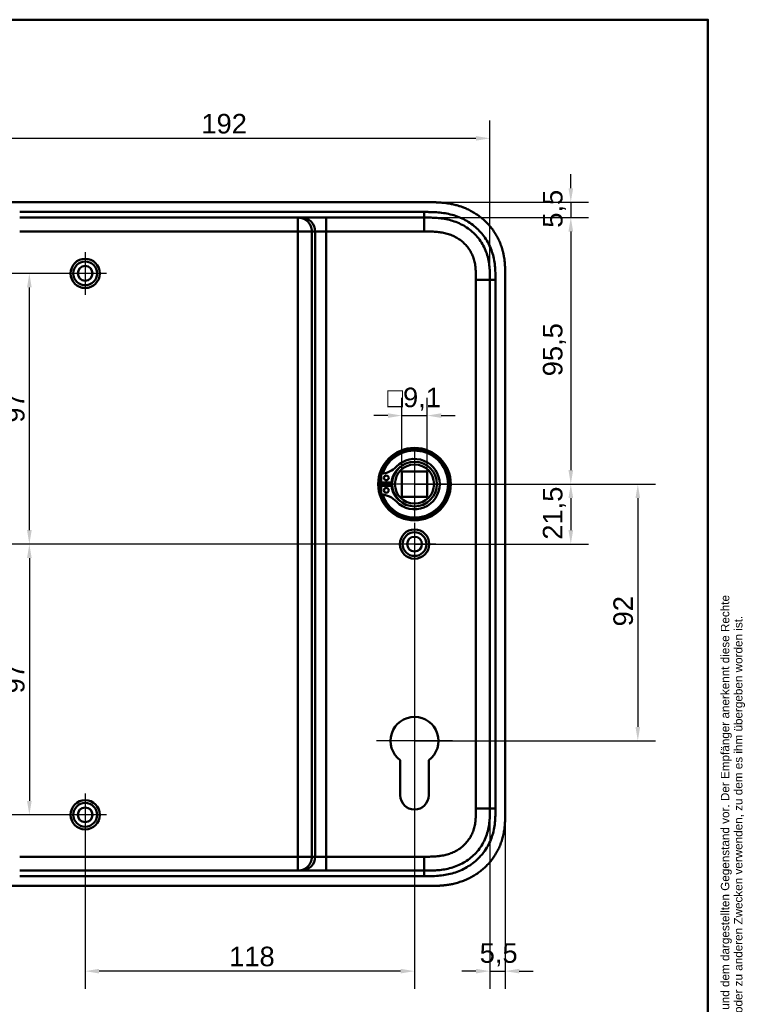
# Model space of a CAD drawing. Header units: millimetres. Extents: x 20 to 833, y 20 to 574.
# Tile 13 of 13: x 573 to 833, y 221 to 574. Entities that reach past the tile are written whole.
import ezdxf
from ezdxf.enums import TextEntityAlignment as Align

# ---------------------------------------------------------------- set-up
doc = ezdxf.new("R2010")
doc.units = ezdxf.units.MM
doc.header["$LTSCALE"] = 2
for name, color, linetype, lineweight in [('Bemaßungen(DIN)', 7, 'Continuous', 25), ('Mittelpunktmarkierung(DIN)', 7, 'Continuous', 25), ('Sichtbare Kanten(DIN)', 7, 'Continuous', 50), ('Sichtbare tangentiale Kanten(DIN)', 7, 'Continuous', 50), ('Skizziergeometrie(DIN)', 7, 'Continuous', 50), ('Skizzierlinie(DIN)', 7, 'Continuous', 25), ('Symbole(DIN)', 7, 'Continuous', 25)]:
    doc.layers.add(name, color=color, linetype=linetype, lineweight=lineweight)
doc.styles.add('Aktuell-DIN', font='arial.ttf')
doc.styles.add('STANDARD-DIN~0', font='arial.ttf')
doc.styles.add('Textstil10', font='arial.ttf')
doc.styles.add('Textstil41', font='arial.ttf', dxfattribs={"width": 0.8})
doc.styles.add('Textstil83', font='arial.ttf', dxfattribs={"width": 0.8})
doc.dimstyles.new('CAD-LAN', dxfattribs={"dimscale": 2, "dimtxt": 3.5, "dimasz": 2.5, "dimexe": 3.175, "dimexo": 0, "dimgap": 0.8, "dimtad": 1, "dimrnd": 1e-08, "dimtxsty": 'STANDARD-DIN~0', "dimcen": 0.09, "dimdle": 10, "dimclrd": 250, "dimclre": 250, "dimclrt": 250, "dimadec": 0, "dimazin": 2, "dimtfac": 1, "dimtmove": 0, "dimatfit": 3, "dimfxl": 1, "dimtolj": 1, "dimtzin": 0, "dimlwd": 25, "dimlwe": 25, "dimarcsym": 0})

# ---------------------------------------------------------------- blocks, each defined once
blk = doc.blocks.new('Ränder Standardrahmen')
at = {"layer": 'Skizziergeometrie(DIN)', "flags": 128}
blk.add_lwpolyline([(10, 10), (10, 287), (410, 287), (410, 10), (10, 10)], dxfattribs=at)
blk = doc.blocks.new('Schriftfelder Heusser')
at = {"layer": 'Skizziergeometrie(DIN)'}
for p, q in [((101, 229.92), (101, 236.92)), ((101, 236.92), (291, 236.92)), ((111, 229.92), (111, 236.92)), ((123, 229.92), (123, 236.92)), ((232, 229.92), (232, 236.92)), ((256, 229.92), (256, 236.92)), ((291, 236.92), (291, 229.92)), ((101, 191.42), (101, 229.92)), ((101, 229.92), (291, 229.92)), ((111, 229.92), (111, 221.42)), ((123, 229.92), (123, 221.42)), ((232, 229.92), (232, 221.42)), ((256, 229.92), (256, 221.42)), ((291, 229.92), (291, 191.42)), ((101, 221.42), (291, 221.42)), ((150, 221.42), (150, 204.42)), ((198.85, 221.42), (198.85, 204.42)), ((216.35, 221.42), (216.35, 204.42)), ((238.35, 221.42), (238.35, 204.42)), ((278, 221.42), (278, 191.42)), ((278, 208.67), (291, 208.67)), ((101, 204.42), (291, 204.42)), ((142, 204.42), (142, 191.42)), ((236, 204.42), (236, 191.42)), ((278, 200.17), (291, 200.17)), ((291, 191.42), (101, 191.42))]:
    blk.add_line(p, q, dxfattribs=at)
at = {"layer": 'Skizzierlinie(DIN)'}
for p, q in [((113.5, 221.42), (113.5, 204.42)), ((118, 221.42), (118, 204.42)), ((162.35, 221.42), (162.35, 204.42)), ((166.85, 221.42), (166.85, 204.42)), ((113.5, 217.17), (150, 217.17)), ((162.35, 217.17), (278, 217.17)), ((113.5, 212.92), (150, 212.92)), ((162.35, 212.92), (278, 212.92)), ((113.5, 208.67), (150, 208.67)), ((162.35, 208.67), (278, 208.67))]:
    blk.add_line(p, q, dxfattribs=at)
for centre in [(115.75, 219.25), (164.6, 219.25), (115.75, 215.04), (164.6, 215.04), (115.75, 210.79), (164.6, 210.79), (115.75, 206.54), (164.6, 206.54)]:
    blk.add_circle(centre, 1.75, dxfattribs=at)
at = {"layer": 'Symbole(DIN)', "color": 7, "insert": (293.33, 191.7), "char_height": 1.5, "width": 182.3003, "attachment_point": 1, "rotation": 90, "line_spacing_factor": 0.944221, "style": 'Aktuell-DIN'}
blk.add_mtext('\\fArial|b0|i0;\\H1.5000;Die Schlossfabrik Heusser AG ist Eigentümerin dieses Dokumentes und behält sich alle Rechte an diesem und dem dargestellten Gegenstand vor. Der Empfänger anerkennt diese Rechte\\Pund wird das Dokument nicht ohne schriftliche Ermächtigung der Eigentümerin Dritten zugänglich machen oder zu anderen Zwecken verwenden, zu dem es ihm übergeben worden ist.\\P ', dxfattribs=at)
at = {"layer": 'Symbole(DIN)', "color": 179, "true_color": 0x262659, "style": 'Aktuell-DIN'}
for s, insert, char_height, attachment_point in [('Pos.', (106, 227), 2.489, 2), ('Menge', (117, 227), 2.489, 2), ('Benennung', (125.81, 225.38), 2.489, 4), ('B-Nummer', (234.74, 225.62), 2.489, 4), ('Material', (265.02, 225.62), 2.489, 5), ('\\fArial|b0|i0;a', (115.81, 219.53), 2, 5), ('\\fArial|b0|i0;e', (164.54, 219.53), 2, 5), ('\\fArial|b0|i0;Gezeichnet', (200.05, 219.23), 2, 4), ('\\fArial|b0|i0;b', (115.75, 215), 2, 5), ('\\fArial|b0|i0;f', (164.55, 215.06), 2, 5), ('\\fArial|b0|i0;Freigegeben', (199.92, 216), 2, 1), ('\\fArial|b0|i0;Projekt', (200, 211.98), 2, 1), ('\\fArial|b0|i0;c', (115.75, 211.01), 2, 5), ('\\fArial|b0|i0;g', (164.63, 211.05), 2, 5), ('\\fArial|b0|i0;d', (115.76, 206.55), 2, 5), ('\\fArial|b0|i0;h', (164.55, 206.57), 2, 5), ('\\fArial|b0|i0;CAD-Nr.', (200, 207.5), 2, 1), ('\\fArial|b0|i0;\\H2.0000;Massstab', (284.39, 206.37), 2, 5), ('\\fArial|b0|i0;\\H2.0000;Baugruppe', (143.1, 203.73), 2, 1), ('\\fArial|b0|i0;Zeichnungs-Nr.', (237, 203.5), 2, 1), ('\\fArial|b0|i0;\\H2.5000;4853 Murgenthal', (113.33, 192.46), 2.5, 7)]:
    blk.add_mtext(s, dxfattribs=dict(at, insert=insert, char_height=char_height, attachment_point=attachment_point))
at = {"layer": 'Symbole(DIN)', "color": 179, "true_color": 0x262659, "attachment_point": 5, "style": 'Aktuell-DIN'}
for s, insert, char_height, width in [('Änd.', (107.21, 213), 2.489, 12.3494), ('Änd.', (156.12, 212.76), 2.489, 12.3494), ('\\fArial|b0|i0;Änderung', (284.51, 202.33), 2, 12.1143)]:
    blk.add_mtext(s, dxfattribs=dict(at, insert=insert, char_height=char_height, width=width))
at = {"layer": 'Symbole(DIN)', "color": 7, "insert": (143.1, 196.62), "char_height": 4.5, "width": 90.18, "attachment_point": 4, "style": 'Aktuell-DIN'}
blk.add_mtext('\\fArial|b0|i0;\\W0.90;\\H4.5000;Heusser-Muschel Serie 9  EN179', dxfattribs=at)
at = {"layer": 'Symbole(DIN)', "color": 179, "true_color": 0x262659}
for tag, height, style, p in [('AUTOR', 2.49, 'Aktuell-DIN', (240.03, 219.26)), ('KONTROLLDATUM', 2, 'Textstil10', (217.42, 215.04)), ('KONTROLLIERT_VON', 2, 'Textstil10', (239.98, 215.05))]:
    blk.add_attdef(tag, text='', height=height, dxfattribs=dict(at, style=style)).set_placement(p, align=Align.MIDDLE_LEFT)
at = {"layer": 'Symbole(DIN)', "color": 179, "true_color": 0x262659, "style": 'Textstil10'}
blk.add_attdef('ERSTELLUNGSDATUM_001', (217.23, 218.29), '', height=2, dxfattribs=at)
at = {"layer": 'Symbole(DIN)', "color": 7, "style": 'Textstil83', "width": 0.8}
blk.add_attdef('Anfänglicher_Ansichtsmaßstab_001', (281.57, 213.34), '', height=2.3, dxfattribs=at)
at = {"layer": 'Symbole(DIN)', "color": 179, "true_color": 0x262659, "style": 'Textstil10'}
blk.add_attdef('PROJEKT', text='', height=2, dxfattribs=at).set_placement((217.77, 209.72), align=Align.BOTTOM_LEFT)
at = {"layer": 'Symbole(DIN)', "color": 7, "style": 'Textstil41', "width": 0.8}
blk.add_attdef('STATUS', text='', height=5, dxfattribs=at).set_placement((284.53, 195.86), align=Align.MIDDLE_CENTER)
blk = doc.blocks.new('*D8')
at = {"layer": 'Bemaßungen(DIN)', "color": 250, "linetype": 'Continuous', "lineweight": 25, "true_color": 0x3f3f3f, "transparency": 16777216}
for p, q in [((718.35, 503.1), (777.24, 503.1)), ((770.89, 498.1), (770.89, 412.6)), ((714.89, 407.6), (777.24, 407.6))]:
    blk.add_line(p, q, dxfattribs=at)
at = {"layer": 'Bemaßungen(DIN)', "color": 250, "linetype": 'Continuous', "true_color": 0x3f3f3f, "transparency": 16777216}
for points in [[(770.06, 498.1), (771.73, 498.1), (770.89, 503.1)], [(770.06, 412.6), (771.73, 412.6), (770.89, 407.6)]]:
    blk.add_solid(points, dxfattribs=at)
at = {"layer": 'Defpoints', "color": 0, "linetype": 'Continuous', "transparency": 16777216}
for p in [(718.35, 503.1), (714.89, 407.6), (770.89, 407.6)]:
    blk.add_point(p, dxfattribs=at)
at = {"layer": 'Bemaßungen(DIN)', "color": 250, "linetype": 'Continuous', "lineweight": 25, "true_color": 0x3f3f3f, "transparency": 16777216, "insert": (760.88, 446.23), "char_height": 7, "attachment_point": 1, "rotation": 90, "style": 'STANDARD-DIN~0'}
blk.add_mtext('\\A1;95,5', dxfattribs=at)
blk = doc.blocks.new('*D9')
at = {"layer": 'Bemaßungen(DIN)', "color": 250, "linetype": 'Continuous', "lineweight": 25, "true_color": 0x3f3f3f, "transparency": 16777216}
for p, q in [((770.89, 513.6), (770.89, 518.6)), ((719.35, 508.6), (777.24, 508.6)), ((770.89, 508.6), (770.89, 503.1)), ((718.36, 503.1), (777.24, 503.1)), ((770.89, 498.1), (770.89, 493.1))]:
    blk.add_line(p, q, dxfattribs=at)
at = {"layer": 'Bemaßungen(DIN)', "color": 250, "linetype": 'Continuous', "true_color": 0x3f3f3f, "transparency": 16777216}
for points in [[(770.06, 513.6), (771.73, 513.6), (770.89, 508.6)], [(770.06, 498.1), (771.73, 498.1), (770.89, 503.1)]]:
    blk.add_solid(points, dxfattribs=at)
at = {"layer": 'Defpoints', "color": 0, "linetype": 'Continuous', "transparency": 16777216}
for p in [(719.35, 508.6), (718.36, 503.1), (770.89, 503.1)]:
    blk.add_point(p, dxfattribs=at)
at = {"layer": 'Bemaßungen(DIN)', "color": 250, "linetype": 'Continuous', "lineweight": 25, "true_color": 0x3f3f3f, "transparency": 16777216, "insert": (760.91, 499.45), "char_height": 7, "attachment_point": 1, "rotation": 90, "style": 'STANDARD-DIN~0'}
blk.add_mtext('\\A1;5,5', dxfattribs=at)
blk = doc.blocks.new('*D10')
at = {"layer": 'Bemaßungen(DIN)', "color": 250, "linetype": 'Continuous', "lineweight": 25, "true_color": 0x3f3f3f, "transparency": 16777216}
for p, q in [((714.89, 407.6), (777.24, 407.6)), ((770.89, 402.6), (770.89, 391.1)), ((714.89, 386.1), (777.24, 386.1))]:
    blk.add_line(p, q, dxfattribs=at)
at = {"layer": 'Bemaßungen(DIN)', "color": 250, "linetype": 'Continuous', "true_color": 0x3f3f3f, "transparency": 16777216}
for points in [[(770.06, 402.6), (771.73, 402.6), (770.89, 407.6)], [(770.06, 391.1), (771.73, 391.1), (770.89, 386.1)]]:
    blk.add_solid(points, dxfattribs=at)
at = {"layer": 'Defpoints', "color": 0, "linetype": 'Continuous', "transparency": 16777216}
for p in [(714.89, 407.6), (714.89, 386.1), (770.89, 386.1)]:
    blk.add_point(p, dxfattribs=at)
at = {"layer": 'Bemaßungen(DIN)', "color": 250, "linetype": 'Continuous', "lineweight": 25, "true_color": 0x3f3f3f, "transparency": 16777216, "insert": (760.88, 387.67), "char_height": 7, "attachment_point": 1, "rotation": 90, "style": 'STANDARD-DIN~0'}
blk.add_mtext('\\A1;21,5', dxfattribs=at)
blk = doc.blocks.new('*D11')
at = {"layer": 'Bemaßungen(DIN)', "color": 250, "linetype": 'Continuous', "lineweight": 25, "true_color": 0x3f3f3f, "transparency": 16777216}
for p, q in [((714.89, 407.6), (801.24, 407.6)), ((794.89, 402.6), (794.89, 320.6)), ((714.89, 315.6), (801.24, 315.6))]:
    blk.add_line(p, q, dxfattribs=at)
at = {"layer": 'Bemaßungen(DIN)', "color": 250, "linetype": 'Continuous', "true_color": 0x3f3f3f, "transparency": 16777216}
for points in [[(794.06, 402.6), (795.72, 402.6), (794.89, 407.6)], [(794.06, 320.6), (795.72, 320.6), (794.89, 315.6)]]:
    blk.add_solid(points, dxfattribs=at)
at = {"layer": 'Defpoints', "color": 0, "linetype": 'Continuous', "transparency": 16777216}
for p in [(714.89, 407.6), (714.89, 315.6), (794.89, 315.6)]:
    blk.add_point(p, dxfattribs=at)
at = {"layer": 'Bemaßungen(DIN)', "color": 250, "linetype": 'Continuous', "lineweight": 25, "true_color": 0x3f3f3f, "transparency": 16777216, "insert": (786.14, 356.62), "char_height": 7, "attachment_point": 1, "rotation": 90, "style": 'STANDARD-DIN~0'}
blk.add_mtext('\\A1;92', dxfattribs=at)
blk = doc.blocks.new('*D12')
at = {"layer": 'Bemaßungen(DIN)', "color": 250, "linetype": 'Continuous', "lineweight": 25, "true_color": 0x3f3f3f, "transparency": 16777216}
for p, q in [((596.89, 483.1), (570.54, 483.1)), ((576.89, 391.1), (576.89, 478.1)), ((714.89, 386.1), (570.54, 386.1))]:
    blk.add_line(p, q, dxfattribs=at)
at = {"layer": 'Bemaßungen(DIN)', "color": 250, "linetype": 'Continuous', "true_color": 0x3f3f3f, "transparency": 16777216}
for points in [[(576.06, 478.1), (577.73, 478.1), (576.89, 483.1)], [(576.06, 391.1), (577.73, 391.1), (576.89, 386.1)]]:
    blk.add_solid(points, dxfattribs=at)
at = {"layer": 'Defpoints', "color": 0, "linetype": 'Continuous', "transparency": 16777216}
for p in [(576.89, 483.1), (596.89, 483.1), (714.89, 386.1)]:
    blk.add_point(p, dxfattribs=at)
at = {"layer": 'Bemaßungen(DIN)', "color": 250, "linetype": 'Continuous', "lineweight": 25, "true_color": 0x3f3f3f, "transparency": 16777216, "insert": (568.14, 429.59), "char_height": 7, "attachment_point": 1, "rotation": 90, "style": 'STANDARD-DIN~0'}
blk.add_mtext('\\A1;97', dxfattribs=at)
blk = doc.blocks.new('*D13')
at = {"layer": 'Bemaßungen(DIN)', "color": 250, "linetype": 'Continuous', "lineweight": 25, "true_color": 0x3f3f3f, "transparency": 16777216}
for p, q in [((714.89, 386.1), (570.54, 386.1)), ((576.89, 381.1), (576.89, 294.1)), ((596.89, 289.1), (570.54, 289.1))]:
    blk.add_line(p, q, dxfattribs=at)
at = {"layer": 'Bemaßungen(DIN)', "color": 250, "linetype": 'Continuous', "true_color": 0x3f3f3f, "transparency": 16777216}
for points in [[(576.06, 381.1), (577.73, 381.1), (576.89, 386.1)], [(576.06, 294.1), (577.73, 294.1), (576.89, 289.1)]]:
    blk.add_solid(points, dxfattribs=at)
at = {"layer": 'Defpoints', "color": 0, "linetype": 'Continuous', "transparency": 16777216}
for p in [(714.89, 386.1), (576.89, 289.1), (596.89, 289.1)]:
    blk.add_point(p, dxfattribs=at)
at = {"layer": 'Bemaßungen(DIN)', "color": 250, "linetype": 'Continuous', "lineweight": 25, "true_color": 0x3f3f3f, "transparency": 16777216, "insert": (568.14, 332.59), "char_height": 7, "attachment_point": 1, "rotation": 90, "style": 'STANDARD-DIN~0'}
blk.add_mtext('\\A1;97', dxfattribs=at)
blk = doc.blocks.new('*D14')
at = {"layer": 'Bemaßungen(DIN)', "color": 250, "linetype": 'Continuous', "lineweight": 25, "true_color": 0x3f3f3f, "transparency": 16777216}
for p, q in [((714.89, 378.45), (714.89, 226.75)), ((596.89, 281.45), (596.89, 226.75)), ((709.89, 233.1), (601.89, 233.1))]:
    blk.add_line(p, q, dxfattribs=at)
at = {"layer": 'Bemaßungen(DIN)', "color": 250, "linetype": 'Continuous', "true_color": 0x3f3f3f, "transparency": 16777216}
for points in [[(601.89, 233.93), (601.89, 232.27), (596.89, 233.1)], [(709.89, 233.93), (709.89, 232.27), (714.89, 233.1)]]:
    blk.add_solid(points, dxfattribs=at)
at = {"layer": 'Defpoints', "color": 0, "linetype": 'Continuous', "transparency": 16777216}
for p in [(714.89, 378.45), (596.89, 281.45), (596.89, 233.1)]:
    blk.add_point(p, dxfattribs=at)
at = {"layer": 'Bemaßungen(DIN)', "color": 250, "linetype": 'Continuous', "lineweight": 25, "true_color": 0x3f3f3f, "transparency": 16777216, "insert": (648.48, 241.85), "char_height": 7, "attachment_point": 1, "style": 'STANDARD-DIN~0'}
blk.add_mtext('\\A1;118', dxfattribs=at)
blk = doc.blocks.new('*D15')
at = {"layer": 'Bemaßungen(DIN)', "color": 250, "linetype": 'Continuous', "lineweight": 25, "true_color": 0x3f3f3f, "transparency": 16777216}
for p, q in [((741.89, 291.38), (741.89, 226.75)), ((747.39, 290.38), (747.39, 226.75)), ((736.89, 233.1), (731.89, 233.1)), ((741.89, 233.1), (747.39, 233.1)), ((752.39, 233.1), (757.39, 233.1))]:
    blk.add_line(p, q, dxfattribs=at)
at = {"layer": 'Bemaßungen(DIN)', "color": 250, "linetype": 'Continuous', "true_color": 0x3f3f3f, "transparency": 16777216}
for points in [[(736.89, 233.93), (736.89, 232.27), (741.89, 233.1)], [(752.39, 233.93), (752.39, 232.27), (747.39, 233.1)]]:
    blk.add_solid(points, dxfattribs=at)
at = {"layer": 'Defpoints', "color": 0, "linetype": 'Continuous', "transparency": 16777216}
for p in [(741.89, 291.38), (747.39, 290.38), (747.39, 233.1)]:
    blk.add_point(p, dxfattribs=at)
at = {"layer": 'Bemaßungen(DIN)', "color": 250, "linetype": 'Continuous', "lineweight": 25, "true_color": 0x3f3f3f, "transparency": 16777216, "insert": (738.24, 243.09), "char_height": 7, "attachment_point": 1, "style": 'STANDARD-DIN~0'}
blk.add_mtext('\\A1;5,5', dxfattribs=at)
blk = doc.blocks.new('*D16')
at = {"layer": 'Bemaßungen(DIN)', "color": 250, "linetype": 'Continuous', "lineweight": 25, "true_color": 0x3f3f3f, "transparency": 16777216}
for p, q in [((549.89, 479.76), (549.89, 537.84)), ((741.89, 480.82), (741.89, 537.84)), ((736.89, 531.49), (554.89, 531.49))]:
    blk.add_line(p, q, dxfattribs=at)
at = {"layer": 'Bemaßungen(DIN)', "color": 250, "linetype": 'Continuous', "true_color": 0x3f3f3f, "transparency": 16777216}
for points in [[(554.89, 532.32), (554.89, 530.66), (549.89, 531.49)], [(736.89, 532.32), (736.89, 530.66), (741.89, 531.49)]]:
    blk.add_solid(points, dxfattribs=at)
at = {"layer": 'Defpoints', "color": 0, "linetype": 'Continuous', "transparency": 16777216}
for p in [(549.89, 531.49), (741.89, 480.82), (549.89, 479.76)]:
    blk.add_point(p, dxfattribs=at)
at = {"layer": 'Bemaßungen(DIN)', "color": 250, "linetype": 'Continuous', "lineweight": 25, "true_color": 0x3f3f3f, "transparency": 16777216, "insert": (638.52, 540.24), "char_height": 7, "attachment_point": 1, "style": 'STANDARD-DIN~0'}
blk.add_mtext('\\A1;192', dxfattribs=at)
blk = doc.blocks.new('*D18')
at = {"layer": 'Bemaßungen(DIN)', "color": 250, "linetype": 'Continuous', "lineweight": 25, "true_color": 0x3f3f3f, "transparency": 16777216}
for p, q in [((710.34, 412.15), (710.34, 438.5)), ((719.44, 412.15), (719.44, 438.5)), ((705.34, 432.15), (700.34, 432.15)), ((710.34, 432.15), (719.44, 432.15)), ((724.44, 432.15), (729.44, 432.15))]:
    blk.add_line(p, q, dxfattribs=at)
at = {"layer": 'Bemaßungen(DIN)', "color": 250, "linetype": 'Continuous', "true_color": 0x3f3f3f, "transparency": 16777216}
for points in [[(705.34, 432.98), (705.34, 431.32), (710.34, 432.15)], [(724.44, 432.98), (724.44, 431.32), (719.44, 432.15)]]:
    blk.add_solid(points, dxfattribs=at)
at = {"layer": 'Defpoints', "color": 0, "linetype": 'Continuous', "transparency": 16777216}
for p in [(719.44, 432.15), (710.34, 412.15), (719.44, 412.15)]:
    blk.add_point(p, dxfattribs=at)
at = {"layer": 'Bemaßungen(DIN)', "color": 250, "linetype": 'Continuous', "lineweight": 25, "true_color": 0x3f3f3f, "transparency": 16777216, "insert": (705.12, 442.16), "char_height": 7, "attachment_point": 1, "style": 'STANDARD-DIN~0'}
blk.add_mtext('\\A1;\\fAIGDT|b0|i0;\\H7.0000;o\\fArial|b0|i0;\\H7.0000;9,1', dxfattribs=at)

msp = doc.modelspace()

# ---------------------------------------------------------------- linework, layer by layer
at = {"layer": 'Mittelpunktmarkierung(DIN)', "linetype": 'Continuous'}
for p, q in [((596.892, 490.751), (596.892, 475.451)), ((604.542, 483.101), (589.242, 483.101)), ((714.892, 419.601), (714.892, 395.601)), ((726.892, 407.601), (702.892, 407.601)), ((714.892, 393.751), (714.892, 378.451)), ((722.542, 386.101), (707.242, 386.101)), ((714.892, 329.201), (714.892, 305.601)), ((728.492, 315.601), (701.292, 315.601)), ((596.892, 296.751), (596.892, 281.451)), ((604.542, 289.101), (589.242, 289.101))]:
    msp.add_line(p, q, dxfattribs=at)
at = {"layer": 'Sichtbare Kanten(DIN)'}
for p, q in [((719.353, 508.601), (561.431, 508.601)), ((673.119, 503.101), (573.43, 503.101)), ((674.295, 503.101), (673.119, 503.101)), ((683.262, 503.101), (674.295, 503.101)), ((718.354, 503.101), (683.262, 503.101)), ((718.354, 503.101), (718.365, 503.101)), ((747.392, 290.385), (747.392, 481.816)), ((702.934, 408.217), (702.934, 411.241)), ((710.342, 403.051), (710.342, 412.151)), ((710.342, 412.151), (719.442, 412.151)), ((719.442, 412.151), (719.442, 403.051)), ((706.634, 408.217), (702.934, 408.217)), ((702.934, 406.984), (706.634, 406.984)), ((702.934, 403.96), (702.934, 406.984)), ((719.442, 403.051), (710.342, 403.051)), ((709.792, 296.101), (709.792, 308.676)), ((719.992, 308.676), (719.992, 296.101)), ((673.119, 269.101), (573.43, 269.101)), ((674.295, 269.101), (673.119, 269.101)), ((683.262, 269.101), (674.295, 269.101)), ((718.354, 269.101), (683.262, 269.101)), ((718.365, 269.101), (718.354, 269.101)), ((560.871, 263.601), (719.353, 263.601))]:
    msp.add_line(p, q, dxfattribs=at)
for centre, radius in [((596.892, 483.101), 5.25), ((596.892, 483.101), 4.25), ((596.892, 483.101), 2.65), ((714.892, 407.601), 13), ((714.892, 407.601), 12.5), ((714.892, 407.601), 8), ((714.892, 407.601), 7), ((704.784, 409.832), 0.85), ((704.784, 405.369), 0.85), ((714.892, 386.101), 5.25), ((714.892, 386.101), 4.25), ((714.892, 386.101), 2.65), ((596.892, 289.101), 5.25), ((596.892, 289.101), 4.25), ((596.892, 289.101), 2.65)]:
    msp.add_circle(centre, radius, dxfattribs=at)
for centre, radius, start, end in [((714.892, 407.601), 12, 198.17213, 161.82787), ((714.892, 407.601), 9.017, 224.1409, 135.8591), ((702.194, 419.923), 8.678, 274.96705, 315.8591), ((714.158, 407.601), 7.55, 125.6871, 175.31499), ((714.892, 407.601), 8.2, 153.63056, 206.36944), ((714.892, 407.601), 12, 175.21102, 184.78898), ((714.892, 407.601), 9, 176.0711, 183.9289), ((714.158, 407.601), 7.55, 184.68501, 234.3129), ((702.194, 395.278), 8.678, 44.1409, 85.03295), ((714.892, 315.601), 8.6, 306.37412, 233.63044), ((714.892, 296.101), 5.1, 180, 0)]:
    msp.add_arc(centre, radius, start, end, dxfattribs=at)
for points, knots in [([(747.392, 481.816), (747.392, 482.115), (747.392, 482.714), (747.386, 483.467), (747.373, 484.224), (747.356, 484.832), (747.322, 485.595), (747.284, 486.206), (747.209, 487.125), (747.107, 488.045), (746.919, 489.27), (746.736, 490.184), (746.519, 491.091), (746.356, 491.692), (746.129, 492.437), (745.929, 493.029), (745.656, 493.759), (745.419, 494.337), (745.037, 495.192), (744.619, 496.03), (743.926, 497.253), (743.241, 498.298), (742.307, 499.547), (741.499, 500.498), (740.418, 501.622), (739.5, 502.467), (738.293, 503.45), (737.282, 504.178), (735.967, 505.011), (734.877, 505.615), (733.616, 506.22), (732.757, 506.583), (731.886, 506.913), (731.299, 507.117), (730.412, 507.398), (729.515, 507.646), (728.309, 507.924), (727.397, 508.094), (726.483, 508.235), (725.872, 508.315), (725.109, 508.398), (724.498, 508.453), (723.735, 508.507), (723.126, 508.54), (722.213, 508.575), (721.002, 508.6), (719.951, 508.601), (719.353, 508.601)], [-0.99999789, -0.99999789, -0.99999789, -0.99999789, -0.9791648, -0.9583317, -0.94791516, -0.92708206, -0.91666552, -0.89583243, -0.88541588, -0.85416624, -0.83333315, -0.80208351, -0.79166696, -0.77083387, -0.76041733, -0.73958423, -0.72916769, -0.70833459, -0.69791805, -0.66666841, -0.64583532, -0.60416913, -0.58333604, -0.54166985, -0.52083676, -0.47917058, -0.45833749, -0.4166713, -0.39583821, -0.35417202, -0.33333893, -0.30208929, -0.29167275, -0.27083965, -0.26042311, -0.22917347, -0.20834038, -0.17709074, -0.16667419, -0.1458411, -0.13542455, -0.11459146, -0.10417491, -0.08334182, -0.07292528, -0.04167564, -0.00000945, -0.00000945, -0.00000945, -0.00000945]), ([(718.365, 503.101), (718.995, 503.101), (719.64, 503.1), (720.289, 503.09), (720.976, 503.08), (721.668, 503.058), (722.358, 503.016), (723.089, 502.972), (723.819, 502.905), (724.542, 502.809), (725.306, 502.709), (726.062, 502.576), (726.81, 502.405), (727.593, 502.227), (728.367, 502.007), (729.122, 501.745), (729.904, 501.474), (730.666, 501.157), (731.402, 500.796), (732.154, 500.426), (732.879, 500.011), (733.573, 499.549), (734.273, 499.084), (734.942, 498.572), (735.578, 498.012), (736.214, 497.451), (736.814, 496.843), (737.364, 496.201), (737.919, 495.553), (738.426, 494.868), (738.879, 494.153), (739.334, 493.435), (739.736, 492.688), (740.083, 491.919), (740.427, 491.154), (740.717, 490.367), (740.952, 489.574), (741.186, 488.784), (741.365, 487.999), (741.5, 487.206), (741.631, 486.445), (741.721, 485.677), (741.781, 484.9), (741.837, 484.185), (741.866, 483.462), (741.879, 482.74), (741.892, 482.091), (741.892, 481.444), (741.892, 480.816)], [0, 0, 0, 0, 0.1902217, 0.1902217, 0.1902217, 0.3910459, 0.3910459, 0.3910459, 0.6037782, 0.6037782, 0.6037782, 0.8282217, 0.8282217, 0.8282217, 1.0633883, 1.0633883, 1.0633883, 1.3072782, 1.3072782, 1.3072782, 1.5568293, 1.5568293, 1.5568293, 1.8081601, 1.8081601, 1.8081601, 2.0594434, 2.0594434, 2.0594434, 2.3133314, 2.3133314, 2.3133314, 2.5680226, 2.5680226, 2.5680226, 2.8214462, 2.8214462, 2.8214462, 3.0739819, 3.0739819, 3.0739819, 3.3167289, 3.3167289, 3.3167289, 3.5398143, 3.5398143, 3.5398143, 3.7401487, 3.7401487, 3.7401487, 3.7401487]), ([(741.892, 291.385), (741.892, 290.757), (741.892, 290.11), (741.879, 289.461), (741.866, 288.739), (741.837, 288.016), (741.781, 287.301), (741.721, 286.524), (741.631, 285.756), (741.5, 284.995), (741.365, 284.203), (741.186, 283.417), (740.952, 282.627), (740.717, 281.834), (740.427, 281.047), (740.083, 280.282), (739.736, 279.513), (739.334, 278.766), (738.879, 278.048), (738.426, 277.333), (737.919, 276.648), (737.364, 276), (736.814, 275.358), (736.214, 274.75), (735.578, 274.189), (734.942, 273.629), (734.273, 273.117), (733.573, 272.652), (732.879, 272.19), (732.154, 271.775), (731.402, 271.405), (730.666, 271.044), (729.904, 270.727), (729.122, 270.456), (728.367, 270.194), (727.593, 269.974), (726.81, 269.796), (726.062, 269.625), (725.306, 269.492), (724.542, 269.392), (723.819, 269.296), (723.089, 269.229), (722.358, 269.185), (721.668, 269.143), (720.976, 269.122), (720.289, 269.111), (719.64, 269.101), (718.995, 269.101), (718.365, 269.101)], [0, 0, 0, 0, 0.2003325, 0.2003325, 0.2003325, 0.4234176, 0.4234176, 0.4234176, 0.6661657, 0.6661657, 0.6661657, 0.9187023, 0.9187023, 0.9187023, 1.172126, 1.172126, 1.172126, 1.4268172, 1.4268172, 1.4268172, 1.6807052, 1.6807052, 1.6807052, 1.9319886, 1.9319886, 1.9319886, 2.1833195, 2.1833195, 2.1833195, 2.4328707, 2.4328707, 2.4328707, 2.6767608, 2.6767608, 2.6767608, 2.9119278, 2.9119278, 2.9119278, 3.1363716, 3.1363716, 3.1363716, 3.3491044, 3.3491044, 3.3491044, 3.549929, 3.549929, 3.549929, 3.7401511, 3.7401511, 3.7401511, 3.7401511]), ([(719.353, 263.601), (719.951, 263.6), (721.002, 263.601), (722.213, 263.626), (723.125, 263.662), (723.735, 263.694), (724.498, 263.748), (725.109, 263.803), (725.872, 263.886), (726.483, 263.966), (727.397, 264.107), (728.309, 264.277), (729.666, 264.59), (730.859, 264.931), (732.326, 265.44), (733.476, 265.914), (734.877, 266.587), (735.967, 267.19), (737.282, 268.023), (738.293, 268.751), (739.5, 269.735), (740.418, 270.579), (741.499, 271.702), (742.307, 272.654), (743.241, 273.903), (743.925, 274.948), (744.696, 276.306), (745.242, 277.431), (745.834, 278.875), (746.234, 280.058), (746.641, 281.561), (746.896, 282.778), (747.107, 284.156), (747.209, 285.076), (747.284, 285.994), (747.322, 286.606), (747.356, 287.369), (747.373, 287.978), (747.386, 288.734), (747.392, 289.488), (747.392, 290.086), (747.392, 290.385)], [-0.99999787, -0.99999787, -0.99999787, -0.99999787, -0.95833168, -0.92708204, -0.9166655, -0.89583241, -0.88541586, -0.86458277, -0.85416622, -0.83333313, -0.82291658, -0.79166695, -0.77083385, -0.72916767, -0.70833458, -0.66666839, -0.6458353, -0.60416912, -0.58333603, -0.54166984, -0.52083675, -0.47917057, -0.45833747, -0.41667129, -0.3958382, -0.35417201, -0.33333892, -0.29167274, -0.27083965, -0.22917346, -0.20834037, -0.16667419, -0.14584109, -0.11459146, -0.10417491, -0.08334182, -0.07292527, -0.05209218, -0.04167563, -0.02084254, -0.00000945, -0.00000945, -0.00000945, -0.00000945])]:
    msp.add_open_spline(points, degree=3, knots=knots, dxfattribs=at)
msp.add_open_spline([(741.892, 480.816), (741.892, 386.101), (741.892, 291.385)], degree=2, dxfattribs=at)
at = {"layer": 'Sichtbare tangentiale Kanten(DIN)'}
for p, q in [((718.354, 503.101), (718.354, 505.1)), ((673.119, 498.101), (673.119, 503.101)), ((683.262, 498.101), (683.262, 503.101)), ((718.365, 503.101), (718.365, 498.101)), ((573.43, 498.101), (673.119, 498.101)), ((673.119, 498.101), (673.119, 274.101)), ((678.1, 498.101), (673.119, 498.101)), ((678.1, 498.101), (679.277, 498.101)), ((678.101, 274.101), (678.1, 498.101)), ((679.277, 498.101), (679.277, 274.101)), ((679.277, 498.101), (683.262, 498.101)), ((683.262, 498.101), (718.365, 498.101)), ((683.262, 274.101), (683.262, 498.101)), ((741.892, 480.816), (736.892, 480.816)), ((741.892, 480.816), (743.892, 480.816)), ((741.892, 291.385), (736.892, 291.385)), ((741.892, 291.385), (743.892, 291.385)), ((673.119, 274.101), (573.43, 274.101)), ((673.119, 269.101), (673.119, 274.101)), ((673.119, 274.101), (678.101, 274.101)), ((679.277, 274.101), (678.101, 274.101)), ((683.262, 274.101), (679.277, 274.101)), ((718.365, 274.101), (683.262, 274.101)), ((683.262, 269.101), (683.262, 274.101)), ((718.365, 269.101), (718.365, 274.101)), ((718.354, 269.101), (718.354, 267.101))]:
    msp.add_line(p, q, dxfattribs=at)
for points, degree in [([(573.43, 505.101), (621.738, 505.101), (670.046, 505.101), (718.354, 505.1)], 3), ([(673.119, 503.101), (673.222, 503.101), (673.427, 503.095), (673.731, 503.072), (674.127, 503.011), (674.605, 502.887), (675.063, 502.718), (675.499, 502.507), (675.911, 502.256), (676.295, 501.967), (676.649, 501.644), (676.972, 501.288), (677.259, 500.903), (677.509, 500.49), (677.72, 500.052), (677.888, 499.592), (678.011, 499.113), (678.072, 498.715), (678.095, 498.41), (678.1, 498.204), (678.1, 498.101)], 5), ([(674.295, 503.101), (677.046, 503.101), (679.277, 500.862), (679.277, 498.101)], 3), ([(736.892, 480.816), (736.892, 417.673), (736.892, 354.529), (736.892, 291.385)], 3), ([(743.892, 480.816), (743.892, 417.673), (743.892, 354.529), (743.892, 291.385)], 3), ([(678.101, 274.101), (678.101, 273.997), (678.095, 273.791), (678.072, 273.486), (678.011, 273.089), (677.888, 272.609), (677.72, 272.149), (677.509, 271.711), (677.259, 271.298), (676.972, 270.913), (676.649, 270.557), (676.295, 270.234), (675.911, 269.945), (675.499, 269.694), (675.063, 269.483), (674.605, 269.314), (674.127, 269.19), (673.731, 269.129), (673.427, 269.106), (673.222, 269.101), (673.119, 269.101)], 5), ([(674.295, 269.101), (677.046, 269.101), (679.277, 271.339), (679.277, 274.101)], 3), ([(718.354, 267.101), (670.046, 267.101), (621.738, 267.101), (573.43, 267.101)], 3)]:
    msp.add_open_spline(points, degree=degree, dxfattribs=at)
for points, knots in [([(718.354, 505.1), (718.569, 505.1), (718.785, 505.1), (719, 505.1), (719.201, 505.1), (719.402, 505.099), (719.603, 505.098), (719.704, 505.097), (719.805, 505.096), (719.905, 505.095), (720.2, 505.092), (720.495, 505.088), (720.81, 505.08), (720.817, 505.08), (720.825, 505.08), (720.832, 505.08), (721.716, 505.059), (722.515, 505.02), (723.323, 504.951), (723.338, 504.95), (723.352, 504.949), (723.366, 504.948), (724.189, 504.878), (725.018, 504.776), (725.841, 504.636), (725.849, 504.634), (725.857, 504.633), (725.865, 504.632), (726.692, 504.49), (727.514, 504.31), (728.327, 504.086), (728.333, 504.084), (728.34, 504.082), (728.346, 504.081), (729.985, 503.627), (731.587, 502.989), (733.061, 502.19), (734.54, 501.387), (735.957, 500.383), (737.203, 499.24), (738.439, 498.106), (739.548, 496.798), (740.46, 495.394), (741.368, 493.993), (742.106, 492.458), (742.641, 490.865), (742.643, 490.861), (742.644, 490.857), (742.645, 490.853), (742.914, 490.053), (743.134, 489.232), (743.307, 488.41), (743.308, 488.403), (743.309, 488.396), (743.311, 488.39), (743.483, 487.565), (743.611, 486.726), (743.699, 485.896), (743.7, 485.882), (743.702, 485.868), (743.703, 485.855), (743.789, 485.036), (743.839, 484.219), (743.865, 483.343), (743.866, 483.33), (743.866, 483.318), (743.866, 483.305), (743.892, 482.451), (743.892, 481.634), (743.892, 480.816)], [0, 0, 0, 0, 0.0646507, 0.0646507, 0.0646507, 0.1249969, 0.1249969, 0.1249969, 0.15517, 0.15517, 0.15517, 0.2436497, 0.2436497, 0.2436497, 0.2456893, 0.2456893, 0.2456893, 0.492996, 0.492996, 0.492996, 0.4974066, 0.4974066, 0.4974066, 0.748902, 0.748902, 0.748902, 0.7513151, 0.7513151, 0.7513151, 1.0041249, 1.0041249, 1.0041249, 1.0061194, 1.0061194, 1.0061194, 1.5162083, 1.5162083, 1.5162083, 2.0281632, 2.0281632, 2.0281632, 2.536105, 2.536105, 2.536105, 3.0426684, 3.0426684, 3.0426684, 3.0439581, 3.0439581, 3.0439581, 3.2980848, 3.2980848, 3.2980848, 3.3001542, 3.3001542, 3.3001542, 3.554844, 3.554844, 3.554844, 3.5590877, 3.5590877, 3.5590877, 3.810454, 3.810454, 3.810454, 3.8140987, 3.8140987, 3.8140987, 4.0593595, 4.0593595, 4.0593595, 4.0593595]), ([(718.365, 498.101), (718.6, 498.101), (718.835, 498.101), (719.07, 498.1), (719.146, 498.1), (719.223, 498.1), (719.299, 498.099), (719.375, 498.099), (719.451, 498.099), (719.527, 498.098), (719.679, 498.097), (719.831, 498.096), (719.983, 498.094), (720.06, 498.093), (720.136, 498.092), (720.212, 498.091), (720.366, 498.088), (720.519, 498.086), (720.673, 498.082), (720.75, 498.08), (720.827, 498.078), (720.904, 498.076), (720.981, 498.073), (721.057, 498.071), (721.137, 498.068), (721.45, 498.057), (721.748, 498.044), (722.056, 498.025), (722.063, 498.025), (722.07, 498.024), (722.077, 498.024), (722.698, 497.986), (723.291, 497.931), (723.887, 497.853), (723.896, 497.851), (723.905, 497.85), (723.914, 497.849), (724.515, 497.769), (725.109, 497.665), (725.699, 497.53), (725.705, 497.529), (725.71, 497.528), (725.715, 497.527), (726.312, 497.39), (726.905, 497.222), (727.482, 497.022), (727.486, 497.021), (727.489, 497.019), (727.492, 497.018), (728.074, 496.816), (728.65, 496.577), (729.204, 496.305), (729.757, 496.033), (730.295, 495.724), (730.809, 495.383), (731.321, 495.042), (731.813, 494.665), (732.274, 494.259), (732.734, 493.853), (733.17, 493.412), (733.568, 492.947), (733.965, 492.483), (734.331, 491.989), (734.657, 491.474), (734.983, 490.962), (735.273, 490.422), (735.522, 489.87), (735.77, 489.318), (735.982, 488.745), (736.154, 488.165), (736.156, 488.161), (736.157, 488.157), (736.158, 488.152), (736.33, 487.573), (736.465, 486.982), (736.568, 486.388), (736.569, 486.379), (736.571, 486.371), (736.572, 486.362), (736.674, 485.765), (736.746, 485.163), (736.795, 484.537), (736.795, 484.529), (736.796, 484.522), (736.796, 484.515), (736.82, 484.203), (736.838, 483.902), (736.851, 483.593), (736.865, 483.276), (736.874, 482.96), (736.88, 482.645), (736.892, 482.034), (736.892, 481.424), (736.892, 480.816)], [3.8795396, 3.8795396, 3.8795396, 3.8795396, 3.9500796, 3.9500796, 3.9500796, 3.9729083, 3.9729083, 3.9729083, 3.9957369, 3.9957369, 3.9957369, 4.0413942, 4.0413942, 4.0413942, 4.0642228, 4.0642228, 4.0642228, 4.1103649, 4.1103649, 4.1103649, 4.1334359, 4.1334359, 4.1334359, 4.1565069, 4.1565069, 4.1565069, 4.2466916, 4.2466916, 4.2466916, 4.2487909, 4.2487909, 4.2487909, 4.4301197, 4.4301197, 4.4301197, 4.4328324, 4.4328324, 4.4328324, 4.6153934, 4.6153934, 4.6153934, 4.6170091, 4.6170091, 4.6170091, 4.8015249, 4.8015249, 4.8015249, 4.802599, 4.802599, 4.802599, 4.9886467, 4.9886467, 4.9886467, 5.1742372, 5.1742372, 5.1742372, 5.3593337, 5.3593337, 5.3593337, 5.5439566, 5.5439566, 5.5439566, 5.7276859, 5.7276859, 5.7276859, 5.9107052, 5.9107052, 5.9107052, 6.0936617, 6.0936617, 6.0936617, 6.0950038, 6.0950038, 6.0950038, 6.2776503, 6.2776503, 6.2776503, 6.2802935, 6.2802935, 6.2802935, 6.4638632, 6.4638632, 6.4638632, 6.4660269, 6.4660269, 6.4660269, 6.5574768, 6.5574768, 6.5574768, 6.6515247, 6.6515247, 6.6515247, 6.8339614, 6.8339614, 6.8339614, 6.8339614]), ([(736.892, 291.385), (736.892, 291.144), (736.892, 290.903), (736.891, 290.663), (736.891, 290.515), (736.89, 290.368), (736.889, 290.22), (736.888, 290.146), (736.888, 290.073), (736.887, 289.999), (736.886, 289.925), (736.885, 289.851), (736.884, 289.778), (736.883, 289.704), (736.882, 289.63), (736.88, 289.556), (736.875, 289.244), (736.866, 288.931), (736.852, 288.611), (736.838, 288.299), (736.82, 287.998), (736.796, 287.686), (736.796, 287.679), (736.795, 287.672), (736.795, 287.664), (736.746, 287.039), (736.674, 286.436), (736.572, 285.839), (736.571, 285.831), (736.569, 285.822), (736.568, 285.813), (736.465, 285.219), (736.33, 284.628), (736.158, 284.049), (736.157, 284.044), (736.156, 284.04), (736.154, 284.036), (735.982, 283.456), (735.771, 282.883), (735.522, 282.331), (735.273, 281.779), (734.983, 281.24), (734.657, 280.727), (734.331, 280.212), (733.965, 279.718), (733.568, 279.254), (733.17, 278.789), (732.734, 278.348), (732.274, 277.943), (731.813, 277.536), (731.321, 277.159), (730.809, 276.818), (730.296, 276.477), (729.757, 276.168), (729.204, 275.896), (728.65, 275.624), (728.074, 275.385), (727.492, 275.183), (727.489, 275.182), (727.486, 275.18), (727.482, 275.179), (726.905, 274.979), (726.312, 274.811), (725.715, 274.674), (725.71, 274.673), (725.705, 274.672), (725.699, 274.671), (725.109, 274.536), (724.515, 274.432), (723.914, 274.352), (723.905, 274.351), (723.896, 274.35), (723.887, 274.349), (723.291, 274.27), (722.698, 274.215), (722.077, 274.177), (722.07, 274.177), (722.063, 274.176), (722.056, 274.176), (721.748, 274.157), (721.45, 274.144), (721.146, 274.133), (720.834, 274.122), (720.522, 274.115), (720.212, 274.11), (719.594, 274.1), (718.979, 274.1), (718.365, 274.101)], [25.7770823, 25.7770823, 25.7770823, 25.7770823, 25.849294, 25.849294, 25.849294, 25.8935657, 25.8935657, 25.8935657, 25.9157016, 25.9157016, 25.9157016, 25.9378374, 25.9378374, 25.9378374, 25.9599655, 25.9599655, 25.9599655, 26.0535869, 26.0535869, 26.0535869, 26.1450369, 26.1450369, 26.1450369, 26.1472006, 26.1472006, 26.1472006, 26.3307735, 26.3307735, 26.3307735, 26.3334135, 26.3334135, 26.3334135, 26.51606, 26.51606, 26.51606, 26.517402, 26.517402, 26.517402, 26.7003585, 26.7003585, 26.7003585, 26.8833778, 26.8833778, 26.8833778, 27.0671072, 27.0671072, 27.0671072, 27.2517301, 27.2517301, 27.2517301, 27.4368267, 27.4368267, 27.4368267, 27.6224172, 27.6224172, 27.6224172, 27.808465, 27.808465, 27.808465, 27.8095391, 27.8095391, 27.8095391, 27.994055, 27.994055, 27.994055, 27.9956707, 27.9956707, 27.9956707, 28.1782318, 28.1782318, 28.1782318, 28.1809444, 28.1809444, 28.1809444, 28.3622733, 28.3622733, 28.3622733, 28.3643726, 28.3643726, 28.3643726, 28.4545574, 28.4545574, 28.4545574, 28.5472062, 28.5472062, 28.5472062, 28.7315244, 28.7315244, 28.7315244, 28.7315244]), ([(743.892, 291.385), (743.892, 291.263), (743.892, 291.142), (743.892, 290.919), (743.892, 290.818), (743.891, 290.616), (743.891, 290.514), (743.888, 289.908), (743.881, 289.402), (743.866, 288.896)], [0, 0, 0, 0, 0.036465, 0.036465, 0.06681715, 0.06681715, 0.0971693, 0.0971693, 0.24893004, 0.24893004, 0.24893004, 0.24893004]), ([(743.866, 288.896), (743.839, 287.983), (743.789, 287.165), (743.703, 286.347), (743.702, 286.333), (743.7, 286.319), (743.699, 286.305), (743.611, 285.475), (743.483, 284.636), (743.311, 283.811), (743.309, 283.805), (743.308, 283.798), (743.307, 283.791), (743.134, 282.969), (742.914, 282.148), (742.645, 281.349), (742.644, 281.344), (742.643, 281.34), (742.641, 281.336), (742.106, 279.743), (741.368, 278.208), (740.46, 276.808), (739.902, 275.949), (739.272, 275.125), (738.58, 274.354)], [0.24893, 0.24893, 0.24893, 0.24893, 0.5002953, 0.5002953, 0.5002953, 0.504539, 0.504539, 0.504539, 0.7592278, 0.7592278, 0.7592278, 0.7612971, 0.7612971, 0.7612971, 1.0154228, 1.0154228, 1.0154228, 1.0167125, 1.0167125, 1.0167125, 1.5232738, 1.5232738, 1.5232738, 1.833987, 1.833987, 1.833987, 1.833987]), ([(738.58, 274.354), (738.143, 273.866), (737.68, 273.399), (737.203, 272.961), (735.96, 271.821), (734.542, 270.815), (733.061, 270.011), (731.587, 269.212), (729.985, 268.574), (728.346, 268.121), (728.34, 268.119), (728.333, 268.117), (728.327, 268.115), (727.514, 267.891), (726.692, 267.711), (725.865, 267.569), (725.857, 267.568), (725.849, 267.567), (725.841, 267.565), (725.018, 267.425), (724.189, 267.324), (723.367, 267.253), (723.352, 267.252), (723.338, 267.251), (723.323, 267.25), (722.515, 267.182), (721.717, 267.143), (720.851, 267.122), (720.838, 267.121), (720.824, 267.121), (720.81, 267.121), (719.965, 267.101), (719.16, 267.101), (718.354, 267.101)], [0, 0, 0, 0, 0.1966986, 0.1966986, 0.1966986, 0.7091793, 0.7091793, 0.7091793, 1.2192662, 1.2192662, 1.2192662, 1.2212649, 1.2212649, 1.2212649, 1.4740697, 1.4740697, 1.4740697, 1.4764728, 1.4764728, 1.4764728, 1.7279774, 1.7279774, 1.7279774, 1.7323911, 1.7323911, 1.7323911, 1.9796936, 1.9796936, 1.9796936, 1.9835862, 1.9835862, 1.9835862, 2.2253803, 2.2253803, 2.2253803, 2.2253803])]:
    msp.add_open_spline(points, degree=3, knots=knots, dxfattribs=at)

# ---------------------------------------------------------------- block references
at = {"xscale": 2, "yscale": 2, "zscale": 2}
msp.add_blockref('Ränder Standardrahmen', (0, 0), dxfattribs=at)
msp.add_blockref('Schriftfelder Heusser', (238, -362.833), dxfattribs=at).add_auto_attribs({'ERSTELLUNGSDATUM_001': '05.12.2020', 'Anfänglicher_Ansichtsmaßstab_001': '1 : 2'})

# ---------------------------------------------------------------- dimensions: what is measured, and where the dimension line sits
at = {"layer": 'Bemaßungen(DIN)', "color": 250, "linetype": 'Continuous', "lineweight": 25, "true_color": 0x3f3f3f}
for base, p1, p2, angle, override, picture, middle in [((549.892, 531.491), (741.892, 480.816), (549.892, 479.758), 180, {"dimgap": 0.8, "dimdec": 2, "dimtol": 0, "dimlim": 0, "dimtp": 0, "dimtm": 0, "dimtdec": 2, "dimtofl": 0, "dimatfit": 1}, '*D16', (645.892, 531.491)), ((770.892, 503.101), (719.353, 508.601), (718.365, 503.101), 90, {"dimgap": 0.8, "dimdec": 2, "dimtol": 0, "dimlim": 0, "dimtp": 0, "dimtm": 0, "dimtdec": 2, "dimtofl": 1, "dimatfit": 1}, '*D9', (770.892, 505.851)), ((770.892, 407.601), (718.354, 503.101), (714.892, 407.601), 90, {"dimgap": 0.8, "dimdec": 2, "dimtol": 0, "dimlim": 0, "dimtp": 0, "dimtm": 0, "dimtdec": 2, "dimtofl": 0, "dimatfit": 1}, '*D8', (770.892, 455.351)), ((576.892, 483.101), (714.892, 386.101), (596.892, 483.101), 90, {"dimgap": 0.8, "dimdec": 2, "dimtol": 0, "dimlim": 0, "dimtp": 0, "dimtm": 0, "dimtdec": 2, "dimtofl": 0, "dimatfit": 1}, '*D12', (576.892, 434.601)), ((770.892, 386.101), (714.892, 407.601), (714.892, 386.101), 90, {"dimgap": 0.8, "dimdec": 2, "dimtol": 0, "dimlim": 0, "dimtp": 0, "dimtm": 0, "dimtdec": 2, "dimtofl": 0, "dimatfit": 1}, '*D10', (770.892, 396.851)), ((794.892, 315.601), (714.892, 407.601), (714.892, 315.601), 90, {"dimgap": 0.8, "dimdec": 2, "dimtol": 0, "dimlim": 0, "dimtp": 0, "dimtm": 0, "dimtdec": 2, "dimtofl": 0, "dimatfit": 1}, '*D11', (794.892, 361.601)), ((576.892, 289.101), (714.892, 386.101), (596.892, 289.101), 90, {"dimgap": 0.8, "dimdec": 2, "dimtol": 0, "dimlim": 0, "dimtp": 0, "dimtm": 0, "dimtdec": 2, "dimtofl": 0, "dimatfit": 1}, '*D13', (576.892, 337.601)), ((596.892, 233.101), (714.892, 378.451), (596.892, 281.451), 180, {"dimgap": 0.8, "dimdec": 2, "dimtol": 0, "dimlim": 0, "dimtp": 0, "dimtm": 0, "dimtdec": 2, "dimtofl": 0, "dimatfit": 1}, '*D14', (655.892, 233.101)), ((747.392, 233.101), (741.892, 291.385), (747.392, 290.385), 180, {"dimgap": 0.8, "dimdec": 2, "dimtol": 0, "dimlim": 0, "dimtp": 0, "dimtm": 0, "dimtdec": 2, "dimtofl": 1, "dimatfit": 1}, '*D15', (744.642, 233.101))]:
    dim = msp.add_linear_dim(base=base, p1=p1, p2=p2, angle=angle, dimstyle='CAD-LAN', override=override, dxfattribs=at)
    dim.commit()
    dim.dimension.update_dxf_attribs({"geometry": picture, "text_midpoint": middle, "dimtype": 160})
dim = msp.add_linear_dim(base=(719.442, 432.151), p1=(710.342, 412.151), p2=(719.442, 412.151), angle=180, text='\\fAIGDT|b0|i0;\\H7.0000;o\\fArial|b0|i0;\\H7.0000;<>', dimstyle='CAD-LAN', override={"dimgap": 0.8, "dimdec": 2, "dimtol": 0, "dimlim": 0, "dimtp": 0, "dimtm": 0, "dimtdec": 2, "dimtofl": 1, "dimatfit": 1}, dxfattribs=at)
dim.commit()
dim.dimension.update_dxf_attribs({"geometry": '*D18', "text_midpoint": (714.892, 432.151), "dimtype": 160})

doc.saveas('drawing.dxf')
